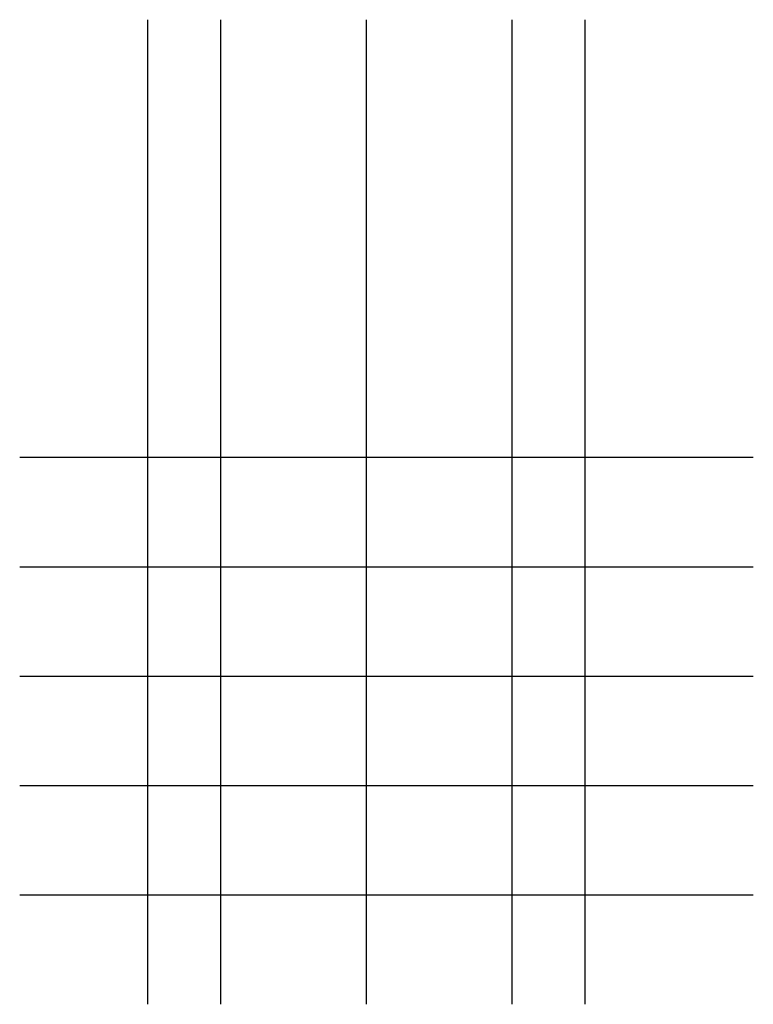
# Model space of a CAD drawing. Header units: inches. Extents: x -1.43 to 1.59, y -1.35 to 2.7.
import ezdxf

# ---------------------------------------------------------------- set-up
doc = ezdxf.new("R2010")
doc.units = ezdxf.units.IN
doc.header["$MEASUREMENT"] = 0
doc.layers.add('table-axis', color=136, linetype='Continuous')

msp = doc.modelspace()

# ---------------------------------------------------------------- linework, layer by layer
at = {"layer": 'table-axis'}
for p, q in [((-0.9, -1.35), (-0.9, 2.7)), ((-0.6, -1.35), (-0.6, 2.7)), ((0, -1.35), (0, 2.7)), ((0.6, -1.35), (0.6, 2.7)), ((0.9, -1.35), (0.9, 2.7)), ((-1.4274, 0.9), (1.5924, 0.9)), ((-1.4274, 0.45), (1.5924, 0.45)), ((-1.4274, 0), (1.5924, 0)), ((-1.4274, -0.45), (1.5924, -0.45)), ((-1.4274, -0.9), (1.5924, -0.9))]:
    msp.add_line(p, q, dxfattribs=at)

doc.saveas('drawing.dxf')
